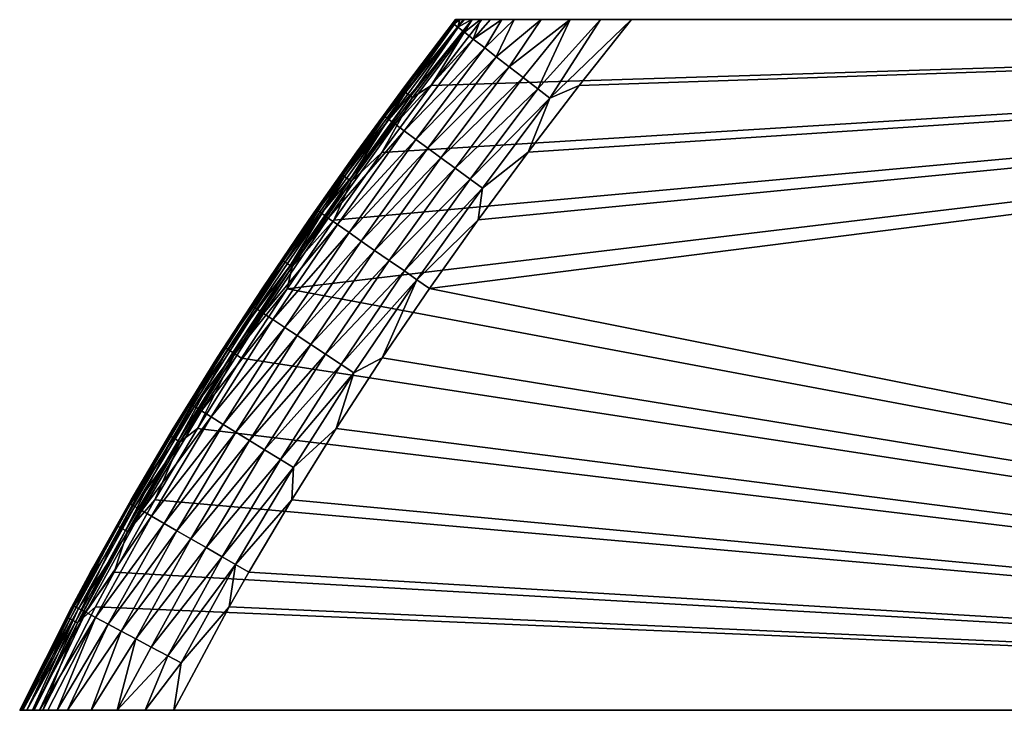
# Model space of a CAD drawing. Header units: millimetres. Extents: x -38.6 to 38.6, y -34 to 34.
# Tile 255 of 256: x -35.8 to -21.6, y 10.5 to 20.5. Entities that reach past the tile are written whole.
import ezdxf

# ---------------------------------------------------------------- set-up
doc = ezdxf.new("R2010")
doc.units = ezdxf.units.MM
doc.header["$MEASUREMENT"] = 0
doc.layers.add('Legno X', color=18, linetype='Continuous', true_color=0x000000)

msp = doc.modelspace()

# ---------------------------------------------------------------- meshes
at = {"layer": 'Legno X'}
mesh = msp.add_polyface(dxfattribs=at)
corners = [(-29.141, 20.5, 24.5), (-29.488, 20.5, 24.322), (-29.403, 20.5, 24.418), (-27.421, 20.5, 22.031), (-27.862, 20.5, 22.124), (-26.972, 20.5, 22), (-28.283, 20.5, 22.282), (-29.281, 20.5, 24.479), (0.548, 10.5, 24.5), (-33.868, 13.547, 24.5), (-34.459, 12.5, 24.5), (0.548, 10.5, 24.5), (-34.729, 12, 24.5), (0.698, 10.5, 24.35), (-35.492, 10.5, 24.5), (-35.797, 10.5, 24.32), (0.698, 10.5, 24.35), (-35.797, 10.5, 24.32), (-35.825, 10.5, 24.2), (0.698, 10.5, 24.35), (-35.825, 10.5, 24), (-35.813, 10.5, 23.793), (0.698, 10.5, 24.35), (-35.778, 10.5, 23.59), (0.698, 10.5, 24.35), (-35.72, 10.5, 23.391), (-35.64, 10.5, 23.199), (0.698, 10.5, 22), (-35.539, 10.5, 23.018), (0.698, 10.5, 22), (-35.42, 10.5, 22.849), (0.698, 10.5, 22), (-35.284, 10.5, 22.692), (-35.133, 10.5, 22.549), (0.698, 10.5, 22), (-34.793, 10.5, 22.311), (0.698, 10.5, 22), (-33.594, 10.5, 22), (-29.486, 20.39, 23.386), (-29.384, 20.5, 23.351), (-29.283, 20.5, 23.153), (-29.392, 20.317, 23.097), (-29.283, 20.5, 23.153), (-29.158, 20.5, 22.968), (-29.158, 20.5, 22.968), (-29.263, 20.218, 22.831), (-29.158, 20.5, 22.968), (-29.013, 20.5, 22.798), (-29.013, 20.5, 22.798), (-28.85, 20.5, 22.644), (-28.85, 20.5, 22.644), (-29.098, 20.091, 22.586), (-28.85, 20.5, 22.644), (-28.673, 20.5, 22.507), (-28.673, 20.5, 22.507), (-28.93, 19.962, 22.402), (-28.673, 20.5, 22.507), (-28.283, 20.5, 22.282), (-28.283, 20.5, 22.282), (-28.744, 19.818, 22.249), (-28.283, 20.5, 22.282), (-27.862, 20.5, 22.124), (-27.862, 20.5, 22.124), (-28.542, 19.662, 22.131), (-27.862, 20.5, 22.124), (-28.329, 19.498, 22.05), (-29.526, 18.351, 22.131), (-29.309, 18.192, 22.05), (-29.192, 17.601, 22), (-29.132, 18.062, 22.013), (-28.469, 18.58, 22), (-28.469, 18.58, 22), (-28.155, 19.364, 22.013), (-28.469, 18.58, 22), (-27.729, 19.547, 22), (-27.729, 19.547, 22), (-26.972, 20.5, 22), (-26.972, 20.5, 22), (-27.421, 20.5, 22.031), (-27.421, 20.5, 22.031), (-27.421, 20.5, 22.031), (-27.862, 20.5, 22.124), (-29.732, 18.501, 22.249), (-29.922, 18.641, 22.402)]
mesh.append_faces([[corners[k] for k in face] for face in [(0, 1, 2, 2), (3, 4, 5, 5), (5, 4, 6, 6), (2, 7, 0, 0), (8, 9, 10, 10), (11, 10, 12, 12), (13, 14, 15, 15), (16, 17, 18, 18), (19, 20, 21, 21), (22, 21, 23, 23), (24, 25, 26, 26), (27, 26, 28, 28), (29, 28, 30, 30), (31, 32, 33, 33), (34, 33, 35, 35), (36, 35, 37, 37), (38, 39, 40, 40), (41, 42, 43, 43), (41, 44, 45, 45), (45, 46, 47, 47), (45, 48, 49, 49), (45, 50, 51, 51), (51, 52, 53, 53), (51, 54, 55, 55), (55, 56, 57, 57), (55, 58, 59, 59), (59, 60, 61, 61), (59, 62, 63, 63), (63, 64, 65, 65), (63, 65, 66, 66), (66, 65, 67, 67), (68, 69, 70, 70), (71, 69, 72, 72), (73, 72, 74, 74), (75, 72, 76, 76), (77, 72, 78, 78), (79, 72, 65, 65), (80, 65, 81, 81), (67, 65, 72, 72), (59, 63, 82, 82), (82, 63, 66, 66), (55, 59, 83, 83), (69, 67, 72, 72)]])
mesh = msp.add_polyface(dxfattribs=at)
corners = [(0.548, 10.5, 24.5), (0.698, 10.5, 24.35), (0.548, 20.5, 24.5), (0.698, 20.5, 24.35), (0.548, 20.5, 24.5), (0.698, 20.5, 24.35), (-29.141, 20.5, 24.5), (0.698, 20.5, 24.35), (-29.488, 20.5, 24.322), (0.698, 20.5, 22), (-29.283, 20.5, 23.153), (0.698, 20.5, 24.35), (0.698, 20.5, 24.35), (-29.384, 20.5, 23.351), (0.698, 20.5, 24.35), (-29.459, 20.5, 23.561), (-26.972, 20.5, 22), (-28.283, 20.5, 22.282), (-28.673, 20.5, 22.507), (-28.85, 20.5, 22.644), (-29.013, 20.5, 22.798), (-29.158, 20.5, 22.968), (-29.505, 20.5, 23.778), (0.698, 20.5, 24.35), (0.698, 20.5, 24.35), (-29.521, 20.5, 24), (0.698, 20.5, 24.35), (-29.521, 20.5, 24.2), (0.698, 20.5, 24.35), (0.698, 20.5, 24.35), (0.698, 10.5, 24.35), (0.698, 20.5, 22), (0.698, 20.5, 22), (0.698, 10.5, 24.35), (0.698, 10.5, 22), (0.548, 20.5, 24.5), (-31.957, 16.604, 24.5), (0.548, 10.5, 24.5), (0.548, 10.5, 24.5), (-32.615, 15.598, 24.5), (0.548, 10.5, 24.5), (-33.253, 14.579, 24.5), (-29.141, 20.5, 24.5), (-29.871, 19.545, 24.5), (0.548, 20.5, 24.5), (0.548, 20.5, 24.5), (-30.584, 18.577, 24.5), (0.548, 20.5, 24.5), (-31.28, 17.597, 24.5), (0.548, 20.5, 24.5), (-33.868, 13.547, 24.5), (0.548, 10.5, 24.5), (-34.729, 12, 24.5), (-35.492, 10.5, 24.5), (0.548, 10.5, 24.5), (0.548, 10.5, 24.5), (-35.492, 10.5, 24.5), (0.698, 10.5, 24.35), (-35.825, 10.5, 24.2), (-35.825, 10.5, 24), (0.698, 10.5, 24.35), (-35.778, 10.5, 23.59), (-35.72, 10.5, 23.391), (0.698, 10.5, 24.35), (0.698, 10.5, 24.35), (-35.64, 10.5, 23.199), (0.698, 10.5, 22), (-35.42, 10.5, 22.849), (-35.284, 10.5, 22.692), (0.698, 10.5, 22), (-26.972, 20.5, 22), (0.698, 20.5, 22), (-27.729, 19.547, 22), (0.698, 20.5, 22), (-28.469, 18.58, 22), (0.698, 20.5, 22), (-29.192, 17.601, 22), (0.698, 20.5, 22), (-29.897, 16.608, 22), (0.698, 20.5, 22), (-30.582, 15.602, 22), (-31.247, 14.582, 22), (-31.89, 13.548, 22), (-32.509, 12.5, 22), (-32.793, 12, 22), (-33.594, 10.5, 22)]
mesh.append_faces([[corners[k] for k in face] for face in [(0, 1, 2, 2), (2, 1, 3, 3), (4, 5, 6, 6), (6, 7, 8, 8), (9, 10, 11, 11), (12, 10, 13, 13), (14, 13, 15, 15), (16, 17, 9, 9), (9, 17, 18, 18), (9, 18, 19, 19), (19, 20, 9, 9), (9, 20, 21, 21), (9, 21, 10, 10), (15, 22, 23, 23), (24, 22, 25, 25), (26, 25, 27, 27), (27, 8, 28, 28), (29, 30, 31, 31), (32, 33, 34, 34), (35, 36, 37, 37), (38, 36, 39, 39), (40, 39, 41, 41), (42, 43, 44, 44), (45, 43, 46, 46), (47, 46, 48, 48), (48, 36, 49, 49), (41, 50, 51, 51), (52, 53, 54, 54), (55, 56, 57, 57), (58, 59, 60, 60), (61, 62, 63, 63), (64, 65, 66, 66), (67, 68, 69, 69), (70, 71, 72, 72), (72, 73, 74, 74), (74, 75, 76, 76), (76, 77, 78, 78), (78, 79, 34, 34), (78, 34, 80, 80), (80, 34, 81, 81), (81, 34, 82, 82), (82, 34, 83, 83), (83, 34, 84, 84), (84, 34, 85, 85)]])
mesh = msp.add_polyface(dxfattribs=at)
corners = [(-29.141, 20.5, 24.5), (-29.281, 20.5, 24.479), (-29.871, 19.545, 24.5), (-29.871, 19.545, 24.5), (-29.281, 20.5, 24.479), (-30.144, 19.374, 24.477), (-29.871, 19.545, 24.5), (-30.584, 18.577, 24.5), (-30.584, 18.577, 24.5), (-31.028, 18.157, 24.477), (-30.953, 18.578, 24.2), (-31.17, 18.258, 24.275), (-30.283, 19.478, 24.275), (-30.245, 19.545, 24.2), (-29.521, 20.5, 24.2), (-29.521, 20.5, 24.2), (-29.488, 20.5, 24.322), (-29.488, 20.5, 24.322), (-30.242, 19.447, 24.381), (-29.488, 20.5, 24.322), (-29.403, 20.5, 24.418), (-29.403, 20.5, 24.418), (-30.171, 19.394, 24.46), (-29.403, 20.5, 24.418), (-29.281, 20.5, 24.479), (-29.281, 20.5, 24.479), (-31.128, 18.228, 24.381), (-31.055, 18.177, 24.46), (-29.521, 20.5, 24), (-29.505, 20.5, 23.778), (-30.242, 19.549, 24), (-29.505, 20.5, 23.778), (-30.545, 19.098, 23.689), (-30.948, 18.585, 24), (-29.505, 20.5, 23.778), (-29.543, 20.434, 23.689), (-29.505, 20.5, 23.778), (-29.459, 20.5, 23.561), (-29.459, 20.5, 23.561), (-29.486, 20.39, 23.386), (-29.459, 20.5, 23.561), (-29.384, 20.5, 23.351), (-29.283, 20.5, 23.153), (-29.392, 20.317, 23.097), (-29.922, 18.641, 22.402), (-28.744, 19.818, 22.249), (-29.732, 18.501, 22.249), (-29.098, 20.091, 22.586), (-28.93, 19.962, 22.402), (-30.093, 18.766, 22.586), (-29.263, 20.218, 22.831), (-30.261, 18.889, 22.831), (-30.391, 18.985, 23.097), (-30.487, 19.055, 23.386), (-31.458, 17.696, 23.386), (-31.517, 17.738, 23.689), (-29.521, 20.5, 24), (-30.242, 19.549, 24), (-29.521, 20.5, 24.2), (-29.521, 20.5, 24.2), (-30.242, 19.549, 24), (-30.245, 19.545, 24.2), (-30.245, 19.545, 24.2), (-30.242, 19.549, 24), (-30.948, 18.585, 24), (-30.245, 19.545, 24.2), (-30.948, 18.585, 24), (-30.953, 18.578, 24.2)]
mesh.append_faces([[corners[k] for k in face] for face in [(0, 1, 2, 2), (3, 4, 5, 5), (6, 5, 7, 7), (8, 5, 9, 9), (10, 11, 12, 12), (10, 12, 13, 13), (13, 12, 14, 14), (15, 12, 16, 16), (17, 12, 18, 18), (19, 18, 20, 20), (21, 18, 22, 22), (23, 22, 24, 24), (25, 22, 5, 5), (18, 12, 26, 26), (26, 12, 11, 11), (9, 5, 22, 22), (22, 18, 27, 27), (27, 18, 26, 26), (27, 9, 22, 22), (28, 29, 30, 30), (30, 31, 32, 32), (30, 32, 33, 33), (32, 34, 35, 35), (35, 36, 37, 37), (35, 38, 39, 39), (39, 40, 41, 41), (39, 42, 43, 43), (44, 45, 46, 46), (47, 48, 49, 49), (49, 48, 44, 44), (50, 47, 51, 51), (51, 47, 49, 49), (43, 50, 52, 52), (52, 50, 51, 51), (32, 35, 39, 39), (39, 43, 53, 53), (53, 43, 52, 52), (53, 52, 54, 54), (55, 32, 53, 53), (53, 32, 39, 39), (56, 57, 58, 58), (59, 60, 61, 61), (62, 63, 64, 64), (65, 66, 67, 67)]])
mesh = msp.add_polyface(dxfattribs=at)
corners = [(-30.584, 18.577, 24.5), (-31.028, 18.157, 24.477), (-31.28, 17.597, 24.5), (-31.28, 17.597, 24.5), (-31.884, 16.921, 24.477), (-31.644, 17.598, 24.2), (-32.029, 17.019, 24.275), (-31.17, 18.258, 24.275), (-30.953, 18.578, 24.2), (-31.055, 18.177, 24.46), (-31.128, 18.228, 24.381), (-31.912, 16.94, 24.46), (-30.948, 18.585, 24), (-30.545, 19.098, 23.689), (-31.517, 17.738, 23.689), (-31.637, 17.608, 24), (-29.526, 18.351, 22.131), (-29.309, 18.192, 22.05), (-30.481, 17.015, 22.131), (-30.26, 16.861, 22.05), (-31.399, 15.657, 22.131), (-31.175, 15.509, 22.05), (-31.247, 14.582, 22), (-31.866, 14.014, 22.013), (-30.991, 15.388, 22.013), (-31.247, 14.582, 22), (-30.582, 15.602, 22), (-30.582, 15.602, 22), (-30.08, 16.735, 22.013), (-30.582, 15.602, 22), (-29.897, 16.608, 22), (-29.897, 16.608, 22), (-29.192, 17.601, 22), (-29.192, 17.601, 22), (-29.132, 18.062, 22.013), (-29.732, 18.501, 22.249), (-30.69, 17.16, 22.249), (-31.612, 15.797, 22.249), (-29.922, 18.641, 22.402), (-30.883, 17.295, 22.402), (-31.809, 15.926, 22.402), (-30.093, 18.766, 22.586), (-31.057, 17.416, 22.586), (-31.987, 16.043, 22.586), (-30.261, 18.889, 22.831), (-31.228, 17.536, 22.831), (-30.391, 18.985, 23.097), (-31.361, 17.628, 23.097), (-31.458, 17.696, 23.386), (-30.487, 19.055, 23.386), (-32.053, 14.13, 22.05), (-30.953, 18.578, 24.2), (-30.948, 18.585, 24), (-31.637, 17.608, 24), (-30.953, 18.578, 24.2), (-31.637, 17.608, 24), (-31.644, 17.598, 24.2)]
mesh.append_faces([[corners[k] for k in face] for face in [(0, 1, 2, 2), (3, 1, 4, 4), (5, 6, 7, 7), (5, 7, 8, 8), (9, 10, 11, 11), (4, 1, 9, 9), (12, 13, 14, 14), (12, 14, 15, 15), (16, 17, 18, 18), (18, 17, 19, 19), (18, 19, 20, 20), (20, 19, 21, 21), (22, 23, 24, 24), (25, 24, 26, 26), (27, 24, 28, 28), (29, 28, 30, 30), (31, 28, 32, 32), (33, 28, 34, 34), (35, 16, 36, 36), (36, 16, 18, 18), (36, 18, 37, 37), (37, 18, 20, 20), (38, 35, 39, 39), (39, 35, 36, 36), (39, 36, 40, 40), (40, 36, 37, 37), (41, 38, 42, 42), (42, 38, 39, 39), (42, 39, 43, 43), (44, 41, 45, 45), (45, 41, 42, 42), (46, 44, 47, 47), (47, 44, 45, 45), (48, 46, 47, 47), (19, 17, 34, 34), (14, 49, 48, 48), (21, 19, 28, 28), (28, 19, 34, 34), (50, 21, 24, 24), (24, 21, 28, 28), (23, 50, 24, 24), (51, 52, 53, 53), (54, 55, 56, 56)]])
mesh = msp.add_polyface(dxfattribs=at)
corners = [(-31.28, 17.597, 24.5), (-31.884, 16.921, 24.477), (-31.957, 16.604, 24.5), (-31.957, 16.604, 24.5), (-32.713, 15.662, 24.477), (-31.957, 16.604, 24.5), (-32.615, 15.598, 24.5), (-32.97, 15.6, 24.2), (-33.655, 14.477, 24.275), (-32.858, 15.758, 24.275), (-32.317, 16.605, 24.2), (-32.029, 17.019, 24.275), (-31.644, 17.598, 24.2), (-31.128, 18.228, 24.381), (-31.17, 18.258, 24.275), (-31.986, 16.99, 24.381), (-31.912, 16.94, 24.46), (-32.815, 15.729, 24.381), (-31.055, 18.177, 24.46), (-32.741, 15.68, 24.46), (-33.505, 14.387, 24.477), (-31.637, 17.608, 24), (-31.517, 17.738, 23.689), (-32.309, 16.617, 24), (-32.456, 16.351, 23.689), (-32.962, 15.612, 24), (-33.358, 14.935, 23.689), (-31.809, 15.926, 22.402), (-31.612, 15.797, 22.249), (-32.7, 14.529, 22.402), (-31.987, 16.043, 22.586), (-30.883, 17.295, 22.402), (-32.88, 14.64, 22.586), (-31.228, 17.536, 22.831), (-31.057, 17.416, 22.586), (-32.161, 16.157, 22.831), (-33.057, 14.749, 22.831), (-31.361, 17.628, 23.097), (-32.296, 16.246, 23.097), (-33.195, 14.835, 23.097), (-31.458, 17.696, 23.386), (-32.395, 16.311, 23.386), (-33.296, 14.897, 23.386), (-31.644, 17.598, 24.2), (-31.637, 17.608, 24), (-32.309, 16.617, 24), (-31.644, 17.598, 24.2), (-32.309, 16.617, 24), (-32.317, 16.605, 24.2), (-32.317, 16.605, 24.2), (-32.309, 16.617, 24), (-32.962, 15.612, 24), (-32.317, 16.605, 24.2), (-32.962, 15.612, 24), (-32.97, 15.6, 24.2)]
mesh.append_faces([[corners[k] for k in face] for face in [(0, 1, 2, 2), (3, 1, 4, 4), (5, 4, 6, 6), (7, 8, 9, 9), (7, 9, 10, 10), (10, 9, 11, 11), (10, 11, 12, 12), (13, 14, 15, 15), (15, 14, 11, 11), (15, 11, 9, 9), (16, 13, 15, 15), (16, 15, 17, 17), (17, 15, 9, 9), (1, 18, 16, 16), (1, 16, 19, 19), (19, 16, 17, 17), (20, 4, 19, 19), (19, 4, 1, 1), (21, 22, 23, 23), (23, 22, 24, 24), (23, 24, 25, 25), (25, 24, 26, 26), (27, 28, 29, 29), (30, 31, 27, 27), (30, 27, 32, 32), (33, 34, 35, 35), (35, 34, 30, 30), (35, 30, 36, 36), (37, 33, 38, 38), (38, 33, 35, 35), (38, 35, 39, 39), (39, 35, 36, 36), (40, 37, 41, 41), (41, 37, 38, 38), (41, 38, 42, 42), (42, 38, 39, 39), (24, 22, 40, 40), (24, 40, 41, 41), (26, 24, 41, 41), (26, 41, 42, 42), (43, 44, 45, 45), (46, 47, 48, 48), (49, 50, 51, 51), (52, 53, 54, 54)]])
mesh = msp.add_polyface(dxfattribs=at)
corners = [(-32.615, 15.598, 24.5), (-32.713, 15.662, 24.477), (-33.253, 14.579, 24.5), (-33.253, 14.579, 24.5), (-33.505, 14.387, 24.477), (-33.253, 14.579, 24.5), (-33.868, 13.547, 24.5), (-34.214, 13.547, 24.2), (-34.417, 13.173, 24.275), (-33.655, 14.477, 24.275), (-33.603, 14.58, 24.2), (-32.97, 15.6, 24.2), (-32.815, 15.729, 24.381), (-32.858, 15.758, 24.275), (-33.611, 14.45, 24.381), (-34.372, 13.148, 24.381), (-32.741, 15.68, 24.46), (-33.534, 14.404, 24.46), (-34.295, 13.104, 24.46), (-34.266, 13.088, 24.477), (-32.962, 15.612, 24), (-33.358, 14.935, 23.689), (-33.597, 14.591, 24), (-34.221, 13.488, 23.689), (-34.21, 13.554, 24), (-31.399, 15.657, 22.131), (-31.175, 15.509, 22.05), (-32.282, 14.271, 22.131), (-32.053, 14.13, 22.05), (-33.127, 12.856, 22.131), (-31.89, 13.548, 22), (-32.703, 12.612, 22.013), (-31.866, 14.014, 22.013), (-31.89, 13.548, 22), (-31.247, 14.582, 22), (-31.612, 15.797, 22.249), (-32.499, 14.405, 22.249), (-33.347, 12.983, 22.249), (-32.7, 14.529, 22.402), (-33.552, 13.101, 22.402), (-32.88, 14.64, 22.586), (-31.809, 15.926, 22.402), (-33.735, 13.207, 22.586), (-33.057, 14.749, 22.831), (-31.987, 16.043, 22.586), (-33.916, 13.311, 22.831), (-33.195, 14.835, 23.097), (-34.056, 13.392, 23.097), (-33.296, 14.897, 23.386), (-34.159, 13.452, 23.386), (-32.894, 12.721, 22.05), (-32.97, 15.6, 24.2), (-32.962, 15.612, 24), (-33.597, 14.591, 24), (-32.97, 15.6, 24.2), (-33.597, 14.591, 24), (-33.603, 14.58, 24.2), (-33.603, 14.58, 24.2), (-33.597, 14.591, 24), (-34.21, 13.554, 24), (-33.603, 14.58, 24.2), (-34.21, 13.554, 24), (-34.214, 13.547, 24.2)]
mesh.append_faces([[corners[k] for k in face] for face in [(0, 1, 2, 2), (3, 1, 4, 4), (5, 4, 6, 6), (7, 8, 9, 9), (7, 9, 10, 10), (10, 9, 11, 11), (12, 13, 14, 14), (14, 13, 9, 9), (14, 9, 15, 15), (16, 12, 17, 17), (17, 12, 14, 14), (17, 14, 18, 18), (4, 16, 17, 17), (19, 4, 17, 17), (20, 21, 22, 22), (22, 21, 23, 23), (22, 23, 24, 24), (25, 26, 27, 27), (27, 26, 28, 28), (27, 28, 29, 29), (30, 31, 32, 32), (33, 32, 34, 34), (35, 25, 36, 36), (36, 25, 27, 27), (36, 27, 37, 37), (38, 35, 36, 36), (38, 36, 39, 39), (40, 41, 38, 38), (40, 38, 42, 42), (43, 44, 40, 40), (43, 40, 45, 45), (45, 40, 42, 42), (46, 43, 47, 47), (47, 43, 45, 45), (48, 46, 49, 49), (49, 46, 47, 47), (50, 28, 32, 32), (23, 21, 48, 48), (23, 48, 49, 49), (51, 52, 53, 53), (54, 55, 56, 56), (57, 58, 59, 59), (60, 61, 62, 62)]])
mesh = msp.add_polyface(dxfattribs=at)
corners = [(-33.868, 13.547, 24.5), (-33.505, 14.387, 24.477), (-34.266, 13.088, 24.477), (-33.868, 13.547, 24.5), (-34.459, 12.5, 24.5), (-34.801, 12.5, 24.2), (-34.417, 13.173, 24.275), (-34.214, 13.547, 24.2), (-34.372, 13.148, 24.381), (-33.655, 14.477, 24.275), (-34.295, 13.104, 24.46), (-33.611, 14.45, 24.381), (-33.534, 14.404, 24.46), (-34.987, 11.766, 24.477), (-33.594, 10.5, 22), (-34.793, 10.5, 22.311), (-34.413, 10.5, 22.139), (-34.01, 10.5, 22.035), (-34.21, 13.554, 24), (-34.221, 13.488, 23.689), (-34.801, 12.5, 24), (-33.127, 12.856, 22.131), (-32.053, 14.13, 22.05), (-32.894, 12.721, 22.05), (-33.922, 11.416, 22.131), (-33.684, 11.291, 22.05), (-34.413, 10.5, 22.139), (-34.413, 10.5, 22.139), (-34.01, 10.5, 22.035), (-34.01, 10.5, 22.035), (-33.49, 11.188, 22.013), (-34.01, 10.5, 22.035), (-33.594, 10.5, 22), (-33.594, 10.5, 22), (-32.793, 12, 22), (-32.793, 12, 22), (-32.703, 12.612, 22.013), (-32.793, 12, 22), (-32.509, 12.5, 22), (-32.509, 12.5, 22), (-31.89, 13.548, 22), (-34.413, 10.5, 22.139), (-34.147, 11.536, 22.249), (-34.413, 10.5, 22.139), (-34.793, 10.5, 22.311), (-34.793, 10.5, 22.311), (-34.355, 11.646, 22.402), (-35.133, 10.5, 22.549), (-34.543, 11.745, 22.586), (-33.347, 12.983, 22.249), (-32.282, 14.271, 22.131), (-33.552, 13.101, 22.402), (-32.499, 14.405, 22.249), (-33.735, 13.207, 22.586), (-32.7, 14.529, 22.402), (-33.916, 13.311, 22.831), (-34.727, 11.843, 22.831), (-34.056, 13.392, 23.097), (-34.87, 11.919, 23.097), (-34.159, 13.452, 23.386), (-34.975, 11.974, 23.386), (-31.866, 14.014, 22.013), (-35.039, 12.008, 23.689), (-34.214, 13.547, 24.2), (-34.21, 13.554, 24), (-34.801, 12.5, 24)]
mesh.append_faces([[corners[k] for k in face] for face in [(0, 1, 2, 2), (3, 2, 4, 4), (5, 6, 7, 7), (8, 9, 6, 6), (10, 11, 8, 8), (2, 12, 10, 10), (13, 2, 10, 10), (14, 15, 16, 16), (14, 16, 17, 17), (18, 19, 20, 20), (21, 22, 23, 23), (21, 23, 24, 24), (24, 23, 25, 25), (24, 25, 26, 26), (27, 25, 28, 28), (29, 25, 30, 30), (31, 30, 32, 32), (33, 30, 34, 34), (35, 30, 36, 36), (37, 36, 38, 38), (39, 36, 40, 40), (24, 41, 42, 42), (42, 43, 44, 44), (42, 45, 46, 46), (46, 47, 48, 48), (49, 50, 21, 21), (49, 21, 42, 42), (42, 21, 24, 24), (51, 52, 49, 49), (51, 49, 46, 46), (46, 49, 42, 42), (53, 54, 51, 51), (53, 51, 48, 48), (48, 51, 46, 46), (55, 53, 56, 56), (56, 53, 48, 48), (57, 55, 58, 58), (58, 55, 56, 56), (59, 57, 60, 60), (25, 23, 36, 36), (36, 23, 61, 61), (30, 25, 36, 36), (62, 19, 59, 59), (63, 64, 65, 65)]])
mesh = msp.add_polyface(dxfattribs=at)
corners = [(-34.459, 12.5, 24.5), (-34.266, 13.088, 24.477), (-34.987, 11.766, 24.477), (-34.459, 12.5, 24.5), (-34.729, 12, 24.5), (-34.729, 12, 24.5), (-35.492, 10.5, 24.5), (-35.492, 10.5, 24.5), (-35.615, 10.5, 24.479), (-35.016, 11.781, 24.46), (-35.722, 10.5, 24.417), (-35.095, 11.823, 24.381), (-35.797, 10.5, 24.32), (-35.141, 11.847, 24.275), (-35.825, 10.5, 24.2), (-35.069, 12, 24.2), (-34.801, 12.5, 24.2), (-34.417, 13.173, 24.275), (-34.372, 13.148, 24.381), (-34.295, 13.104, 24.46), (-35.615, 10.5, 24.479), (-35.722, 10.5, 24.417), (-35.492, 10.5, 24.5), (-35.492, 10.5, 24.5), (-35.722, 10.5, 24.417), (-35.797, 10.5, 24.32), (-34.801, 12.5, 24), (-34.221, 13.488, 23.689), (-35.039, 12.008, 23.689), (-35.069, 12, 24), (-35.813, 10.5, 23.793), (-35.813, 10.5, 23.793), (-35.825, 10.5, 24), (-34.355, 11.646, 22.402), (-34.793, 10.5, 22.311), (-35.133, 10.5, 22.549), (-34.543, 11.745, 22.586), (-35.133, 10.5, 22.549), (-35.284, 10.5, 22.692), (-35.284, 10.5, 22.692), (-34.727, 11.843, 22.831), (-35.284, 10.5, 22.692), (-35.42, 10.5, 22.849), (-35.42, 10.5, 22.849), (-35.539, 10.5, 23.018), (-35.539, 10.5, 23.018), (-34.87, 11.919, 23.097), (-35.539, 10.5, 23.018), (-35.64, 10.5, 23.199), (-35.64, 10.5, 23.199), (-34.975, 11.974, 23.386), (-35.64, 10.5, 23.199), (-35.72, 10.5, 23.391), (-35.72, 10.5, 23.391), (-35.778, 10.5, 23.59), (-35.778, 10.5, 23.59), (-35.778, 10.5, 23.59), (-35.813, 10.5, 23.793), (-34.056, 13.392, 23.097), (-34.159, 13.452, 23.386), (-34.214, 13.547, 24.2), (-34.801, 12.5, 24), (-34.801, 12.5, 24.2), (-34.801, 12.5, 24.2), (-34.801, 12.5, 24), (-35.069, 12, 24), (-34.801, 12.5, 24.2), (-35.069, 12, 24), (-35.069, 12, 24.2), (-35.069, 12, 24.2), (-35.069, 12, 24), (-35.825, 10.5, 24), (-35.069, 12, 24.2), (-35.825, 10.5, 24), (-35.825, 10.5, 24.2)]
mesh.append_faces([[corners[k] for k in face] for face in [(0, 1, 2, 2), (3, 2, 4, 4), (5, 2, 6, 6), (7, 2, 8, 8), (8, 2, 9, 9), (8, 9, 10, 10), (10, 9, 11, 11), (10, 11, 12, 12), (12, 11, 13, 13), (12, 13, 14, 14), (14, 13, 15, 15), (15, 13, 16, 16), (16, 13, 17, 17), (18, 17, 11, 11), (11, 17, 13, 13), (19, 18, 9, 9), (9, 18, 11, 11), (2, 19, 9, 9), (20, 21, 22, 22), (23, 24, 25, 25), (26, 27, 28, 28), (26, 28, 29, 29), (29, 28, 30, 30), (29, 31, 32, 32), (33, 34, 35, 35), (36, 37, 38, 38), (36, 39, 40, 40), (40, 41, 42, 42), (40, 43, 44, 44), (40, 45, 46, 46), (46, 47, 48, 48), (46, 49, 50, 50), (50, 51, 52, 52), (50, 53, 54, 54), (50, 55, 28, 28), (28, 56, 57, 57), (50, 58, 46, 46), (28, 59, 50, 50), (60, 61, 62, 62), (63, 64, 65, 65), (66, 67, 68, 68), (69, 70, 71, 71), (72, 73, 74, 74)]])

doc.saveas('drawing.dxf')
